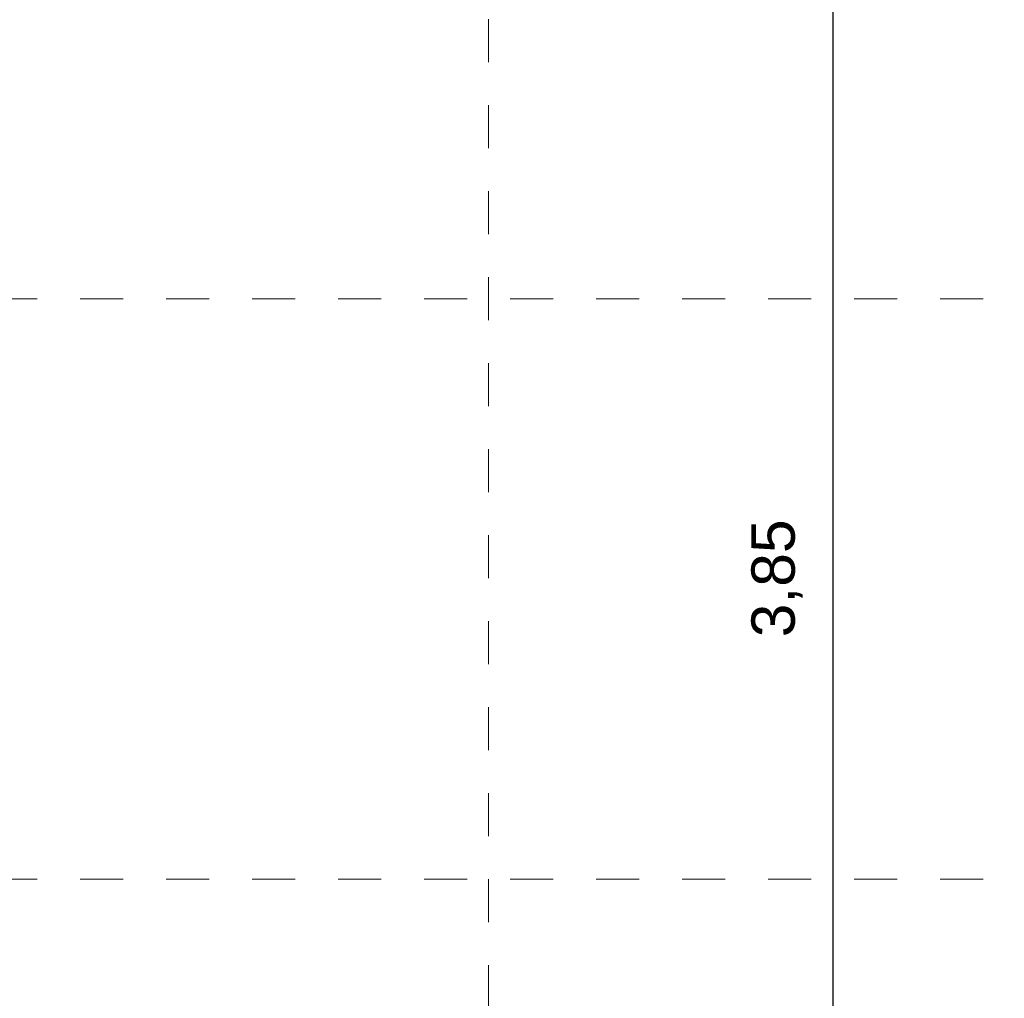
# Model space of a CAD drawing. Header units: metres. Extents: x -45.2 to 14.3, y -31.8 to 10.2.
# Tile 27 of 148: x -33.5 to -31.2, y -20.5 to -18.3. Entities that reach past the tile are written whole.
import ezdxf

# ---------------------------------------------------------------- set-up
doc = ezdxf.new("R2010")
doc.units = ezdxf.units.M
doc.header["$LTSCALE"] = 0.05
doc.linetypes.add('Raster 01', pattern=[2, 1, -1])
doc.layers.add('AV1-Einrichtung Bemaßung', color=7, linetype='Continuous', lineweight=9)
doc.layers.add('AV1-Raster', color=7, linetype='Raster 01', lineweight=9, true_color=0xa6a6a6)
doc.styles.add('Arial', font='arial.ttf')

msp = doc.modelspace()

# ---------------------------------------------------------------- linework, layer by layer
at = {"layer": 'AV1-Einrichtung Bemaßung', "color": 0, "lineweight": -2}
msp.add_line((-31.5989, -21.4043), (-31.5989, -17.6957), dxfattribs=at)
at = {"layer": 'AV1-Raster'}
for p, q in [((-32.4, -22.95), (-32.4, 1.35)), ((1.35, -18.9), (-40.5, -18.9)), ((1.35, -20.25), (-40.5, -20.25))]:
    msp.add_line(p, q, dxfattribs=at)

# ---------------------------------------------------------------- texts
at = {"layer": 'AV1-Einrichtung Bemaßung', "color": 0, "insert": (-31.6691, -19.6873), "char_height": 0.10087, "attachment_point": 7, "rotation": 90, "style": 'Arial'}
msp.add_mtext('3,85', dxfattribs=at)

doc.saveas('drawing.dxf')
